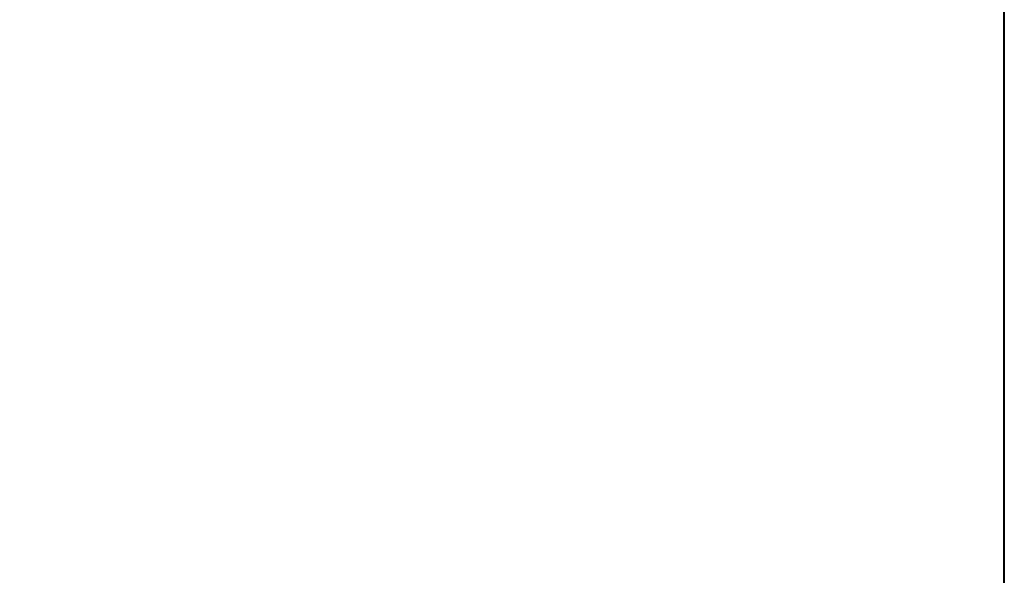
# Model space of a CAD drawing. Header units: millimetres. Extents: x 105028 to 874735, y -568483 to 191941.
# Tile 112 of 135: x 384778 to 412235, y 93823 to 109311. Entities that reach past the tile are written whole.
import ezdxf

# ---------------------------------------------------------------- set-up
doc = ezdxf.new("R2010")
doc.units = ezdxf.units.MM
doc.layers.add('формат', color=250, linetype='Continuous')
doc.styles.add('Arial', font='arial.ttf', dxfattribs={"width": 0.9, "height": 699.9999999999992})

# ---------------------------------------------------------------- blocks, each defined once
blk = doc.blocks.new('*U56')
at = {"lineweight": 40}
blk.add_lwpolyline([(-400, 4.999999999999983), (-4.999999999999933, 5.000000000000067), (-5.000000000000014, 589.0000000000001), (-400.0000000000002, 589.0000000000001)], close=True, dxfattribs=at)
at = {"style": 'Arial', "width": 0.9, "flags": 8}
blk.add_attdef('FORMAT', (-36.87188609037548, 1.257088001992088), '', height=2.8, dxfattribs=at)

msp = doc.modelspace()

# ---------------------------------------------------------------- block references
at = {"layer": 'формат', "xscale": 100, "yscale": 100, "zscale": 100}
msp.add_blockref('*U56', (412734.7403798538, 78333.92081882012), dxfattribs=at)

doc.saveas('drawing.dxf')
